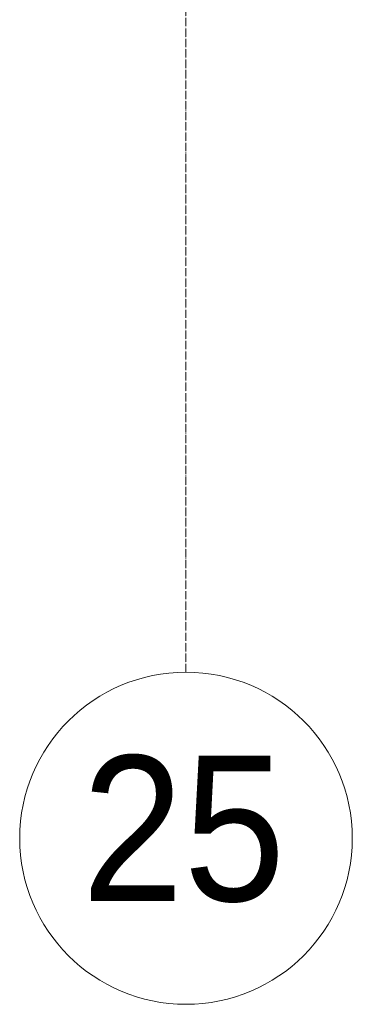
# Model space of a CAD drawing. Header units: millimetres. Extents: x 5617 to 143375, y 7718 to 186221.
# Tile 21 of 106: x 42006 to 42806, y 11226 to 13598. Entities that reach past the tile are written whole.
import ezdxf

# ---------------------------------------------------------------- set-up
doc = ezdxf.new("R2010")
doc.units = ezdxf.units.MM
doc.linetypes.add('Линия сетки', pattern=[25, 20, -2.5, 0, -2.5])
doc.layers.add('Оси', color=7, linetype='Continuous', lineweight=9)
doc.styles.add('Arial_1', font='arial.ttf', dxfattribs={"width": 0.9, "height": 350})

# ---------------------------------------------------------------- blocks, each defined once
blk = doc.blocks.new('Ось сетки - Круг_Ø8 мм-6577-МКСС_К4_L08_28_500_')
at = {"layer": 'Оси', "lineweight": 20}
for start, end in [(360, 180), (180, 360)]:
    blk.add_arc((0, 0), 4, start, end, dxfattribs=at)

msp = doc.modelspace()

# ---------------------------------------------------------------- linework, layer by layer
at = {"layer": 'Оси', "linetype": 'Линия сетки'}
msp.add_line((42406.2, 12025.7), (42406.2, 33150), dxfattribs=at)

# ---------------------------------------------------------------- block references
at = {"layer": 'Оси', "lineweight": 20, "xscale": 99.99999999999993, "yscale": 99.99999999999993, "zscale": 99.99999999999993}
msp.add_blockref('Ось сетки - Круг_Ø8 мм-6577-МКСС_К4_L08_28_500_', (42406.2, 11625.7), dxfattribs=at)

# ---------------------------------------------------------------- texts
at = {"layer": 'Оси', "insert": (42155.7, 11824.7), "char_height": 350, "width": 606.076, "attachment_point": 1, "style": 'Arial_1'}
msp.add_mtext('25', dxfattribs=at)

doc.saveas('drawing.dxf')
